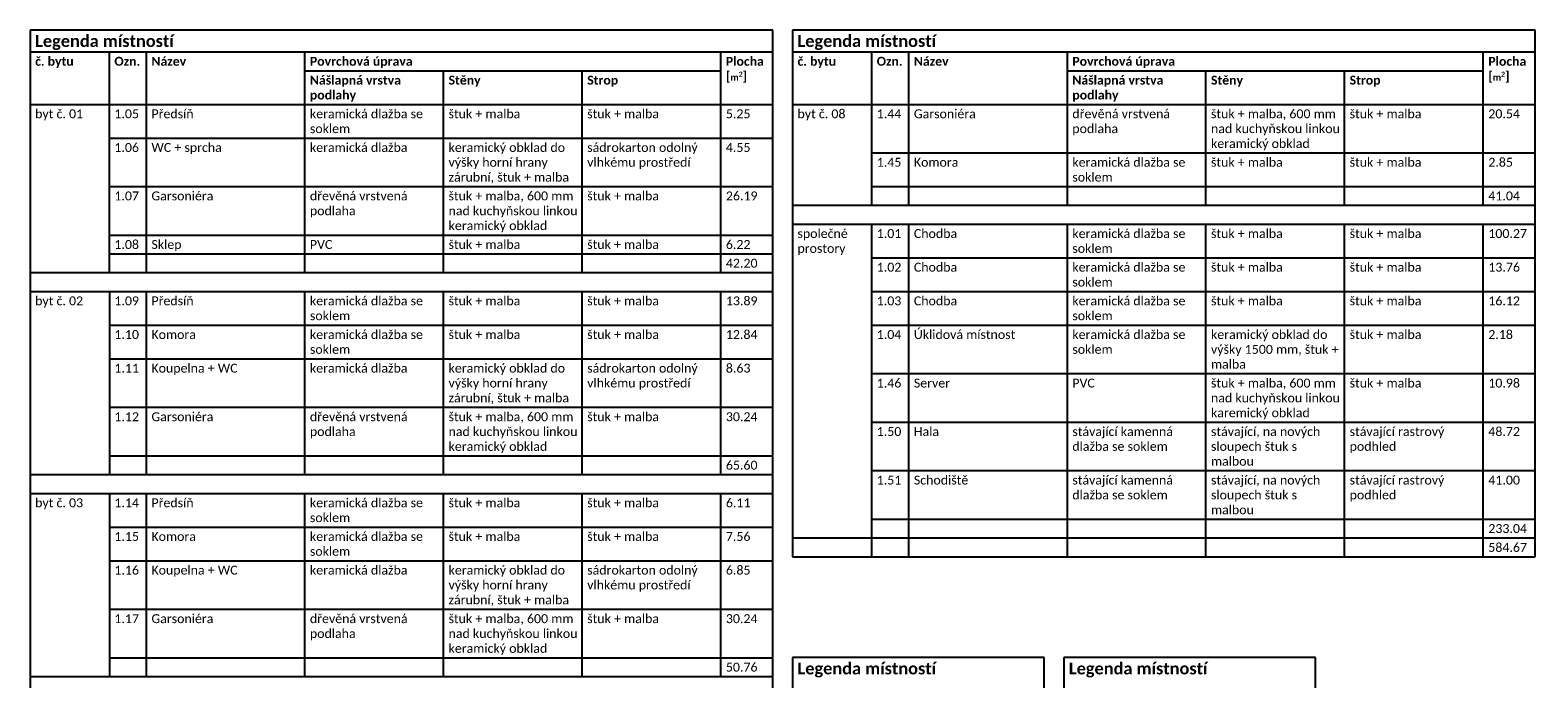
# Model space of a CAD drawing. Header units: millimetres. Extents: x -16871 to 82323, y -2942 to 27689.
# Tile 25 of 25: x 63294 to 82323, y 17514 to 25705. Entities that reach past the tile are written whole.
import ezdxf

# ---------------------------------------------------------------- set-up
doc = ezdxf.new("R2010")
doc.units = ezdxf.units.MM
doc.layers.add('A-SchedObject-G', color=9, linetype='Continuous')
doc.styles.add('TableData', font='calibri.ttf')
doc.styles.add('TableHeader', font='calibrib.ttf')
doc.styles.add('TableSub', font='calibriz.ttf')
doc.styles.add('TableTitle', font='calibrib.ttf')

msp = doc.modelspace()

# ---------------------------------------------------------------- linework, layer by layer
at = {"layer": 'A-SchedObject-G', "linetype": 'Continuous', "lineweight": -3, "ltscale": 300}
for p, q in [((63294, 25705), (63294, 3805)), ((72667, 25705), (63294, 25705)), ((72667, 3805), (72667, 25705)), ((72917, 25705), (72917, 19055)), ((82290, 25705), (72917, 25705)), ((82290, 19055), (82290, 25705)), ((63294, 25430), (72667, 25430)), ((64294, 22643), (64294, 25430)), ((64762, 22643), (64762, 25430)), ((66762, 22643), (66762, 25430)), ((72012, 22643), (72012, 25430)), ((72917, 25430), (82290, 25430)), ((73917, 23493), (73917, 25430)), ((74385, 23493), (74385, 25430)), ((76385, 23493), (76385, 25430)), ((81635, 23493), (81635, 25430)), ((66762, 25193), (72012, 25193)), ((68512, 22643), (68512, 25193)), ((70262, 22643), (70262, 25193)), ((76385, 25193), (81635, 25193)), ((78135, 23493), (78135, 25193)), ((79885, 23493), (79885, 25193)), ((63294, 24768), (72667, 24768)), ((72917, 24768), (82290, 24768)), ((64294, 24343), (72667, 24343)), ((73917, 24155), (82290, 24155)), ((64294, 23730), (72667, 23730)), ((73917, 23730), (82290, 23730)), ((72917, 23493), (82290, 23493)), ((72917, 23255), (82290, 23255)), ((73917, 19055), (73917, 23255)), ((74385, 19055), (74385, 23255)), ((76385, 19055), (76385, 23255)), ((78135, 19055), (78135, 23255)), ((79885, 19055), (79885, 23255)), ((81635, 19055), (81635, 23255)), ((64294, 23118), (72667, 23118)), ((64294, 22880), (72667, 22880)), ((73917, 22830), (82290, 22830)), ((63294, 22643), (72667, 22643)), ((63294, 22405), (72667, 22405)), ((64294, 22405), (64294, 20093)), ((64762, 20093), (64762, 22405)), ((66762, 20093), (66762, 22405)), ((68512, 20093), (68512, 22405)), ((70262, 20093), (70262, 22405)), ((72012, 20093), (72012, 22405)), ((73917, 22405), (82290, 22405)), ((64294, 21980), (72667, 21980)), ((73917, 21980), (82290, 21980)), ((64294, 21555), (72667, 21555)), ((73917, 21368), (82290, 21368)), ((64294, 20943), (72667, 20943)), ((73917, 20755), (82290, 20755)), ((64294, 20330), (72667, 20330)), ((63294, 20093), (72667, 20093)), ((73917, 20143), (82290, 20143)), ((63294, 19855), (72667, 19855)), ((64294, 19855), (64294, 17543)), ((64762, 17543), (64762, 19855)), ((66762, 17543), (66762, 19855)), ((68512, 17543), (68512, 19855)), ((70262, 17543), (70262, 19855)), ((72012, 17543), (72012, 19855)), ((64294, 19430), (72667, 19430)), ((73917, 19530), (82290, 19530)), ((72917, 19293), (82290, 19293)), ((72917, 19055), (82290, 19055)), ((64294, 19005), (72667, 19005)), ((64294, 18393), (72667, 18393)), ((64294, 17780), (72667, 17780)), ((72917, 17783), (72917, 8533)), ((76092, 17783), (72917, 17783)), ((76092, 8533), (76092, 17783)), ((76342, 17783), (76342, 13045)), ((79517, 17783), (76342, 17783)), ((79517, 13045), (79517, 17783)), ((63294, 17543), (72667, 17543))]:
    msp.add_line(p, q, dxfattribs=at)

# ---------------------------------------------------------------- texts
at = {"layer": 'A-SchedObject-G', "linetype": 'Continuous', "lineweight": -3, "ltscale": 300, "attachment_point": 1}
for s, insert, char_height, width, style in [('Legenda místností', (63357, 25643), 150, 9247.74, 'TableTitle'), ('Legenda místností', (72979, 25643), 150, 9247.74, 'TableTitle'), ('č. bytu', (63357, 25368), 112.5, 875, 'TableHeader'), ('Ozn.', (64357, 25368), 112.5, 343.13, 'TableHeader'), ('Název', (64825, 25368), 112.5, 1875, 'TableHeader'), ('Povrchová úprava', (66825, 25368), 112.5, 5125, 'TableHeader'), ('Plocha\\P[{\\H.75x;m\\H0.75x;\\A2;2}]', (72075, 25368), 112.5, 529.62, 'TableHeader'), ('č. bytu', (72979, 25368), 112.5, 875, 'TableHeader'), ('Ozn.', (73979, 25368), 112.5, 343.13, 'TableHeader'), ('Název', (74448, 25368), 112.5, 1875, 'TableHeader'), ('Povrchová úprava', (76448, 25368), 112.5, 5125, 'TableHeader'), ('Plocha\\P[{\\H.75x;m\\H0.75x;\\A2;2}]', (81698, 25368), 112.5, 529.62, 'TableHeader'), ('Nášlapná vrstva\\Ppodlahy', (66825, 25130), 112.5, 1625, 'TableHeader'), ('Stěny', (68575, 25130), 112.5, 1625, 'TableHeader'), ('Strop', (70325, 25130), 112.5, 1625, 'TableHeader'), ('Nášlapná vrstva\\Ppodlahy', (76448, 25130), 112.5, 1625, 'TableHeader'), ('Stěny', (78198, 25130), 112.5, 1625, 'TableHeader'), ('Strop', (79948, 25130), 112.5, 1625, 'TableHeader'), ('byt č. 01', (63357, 24705), 112.5, 875, 'TableData'), ('1.05', (64357, 24705), 112.5, 343.13, 'TableData'), ('Předsíň', (64825, 24705), 112.5, 1875, 'TableData'), ('keramická dlažba se soklem', (66825, 24705), 112.5, 1625, 'TableData'), ('štuk + malba', (68575, 24705), 112.5, 1625, 'TableData'), ('štuk + malba', (70325, 24705), 112.5, 1625, 'TableData'), ('5.25', (72075, 24705), 112.5, 529.62, 'TableData'), ('byt č. 08', (72979, 24705), 112.5, 875, 'TableData'), ('1.44', (73979, 24705), 112.5, 343.13, 'TableData'), ('Garsoniéra', (74448, 24705), 112.5, 1875, 'TableData'), ('dřevěná vrstvená podlaha', (76448, 24705), 112.5, 1625, 'TableData'), ('štuk + malba, 600 mm nad kuchyňskou linkou keramický obklad', (78198, 24705), 112.5, 1625, 'TableData'), ('štuk + malba', (79948, 24705), 112.5, 1625, 'TableData'), ('20.54', (81698, 24705), 112.5, 529.62, 'TableData'), ('1.06', (64357, 24280), 112.5, 343.13, 'TableData'), ('WC + sprcha', (64825, 24280), 112.5, 1875, 'TableData'), ('keramická dlažba', (66825, 24280), 112.5, 1625, 'TableData'), ('keramický obklad do výšky horní hrany zárubní, štuk + malba', (68575, 24280), 112.5, 1625, 'TableData'), ('sádrokarton odolný vlhkému prostředí', (70325, 24280), 112.5, 1625, 'TableData'), ('4.55', (72075, 24280), 112.5, 529.62, 'TableData'), ('1.45', (73979, 24093), 112.5, 343.13, 'TableData'), ('Komora', (74448, 24093), 112.5, 1875, 'TableData'), ('keramická dlažba se soklem', (76448, 24093), 112.5, 1625, 'TableData'), ('štuk + malba', (78198, 24093), 112.5, 1625, 'TableData'), ('štuk + malba', (79948, 24093), 112.5, 1625, 'TableData'), ('2.85', (81698, 24093), 112.5, 529.62, 'TableData'), ('1.07', (64357, 23668), 112.5, 343.13, 'TableData'), ('Garsoniéra', (64825, 23668), 112.5, 1875, 'TableData'), ('dřevěná vrstvená podlaha', (66825, 23668), 112.5, 1625, 'TableData'), ('štuk + malba, 600 mm nad kuchyňskou linkou keramický obklad', (68575, 23668), 112.5, 1625, 'TableData'), ('štuk + malba', (70325, 23668), 112.5, 1625, 'TableData'), ('26.19', (72075, 23668), 112.5, 529.62, 'TableData'), ('41.04', (81698, 23668), 112.5, 529.62, 'TableSub'), ('1.08', (64357, 23055), 112.5, 343.13, 'TableData'), ('Sklep', (64825, 23055), 112.5, 1875, 'TableData'), ('PVC', (66825, 23055), 112.5, 1625, 'TableData'), ('štuk + malba', (68575, 23055), 112.5, 1625, 'TableData'), ('štuk + malba', (70325, 23055), 112.5, 1625, 'TableData'), ('6.22', (72075, 23055), 112.5, 529.62, 'TableData'), ('společné prostory', (72979, 23193), 112.5, 875, 'TableData'), ('1.01', (73979, 23193), 112.5, 343.13, 'TableData'), ('Chodba', (74448, 23193), 112.5, 1875, 'TableData'), ('keramická dlažba se soklem', (76448, 23193), 112.5, 1625, 'TableData'), ('štuk + malba', (78198, 23193), 112.5, 1625, 'TableData'), ('štuk + malba', (79948, 23193), 112.5, 1625, 'TableData'), ('100.27', (81698, 23193), 112.5, 529.62, 'TableData'), ('42.20', (72075, 22818), 112.5, 529.62, 'TableSub'), ('1.02', (73979, 22768), 112.5, 343.13, 'TableData'), ('Chodba', (74448, 22768), 112.5, 1875, 'TableData'), ('keramická dlažba se soklem', (76448, 22768), 112.5, 1625, 'TableData'), ('štuk + malba', (78198, 22768), 112.5, 1625, 'TableData'), ('štuk + malba', (79948, 22768), 112.5, 1625, 'TableData'), ('13.76', (81698, 22768), 112.5, 529.62, 'TableData'), ('byt č. 02', (63357, 22343), 112.5, 875, 'TableData'), ('1.09', (64357, 22343), 112.5, 343.13, 'TableData'), ('Předsíň', (64825, 22343), 112.5, 1875, 'TableData'), ('keramická dlažba se soklem', (66825, 22343), 112.5, 1625, 'TableData'), ('štuk + malba', (68575, 22343), 112.5, 1625, 'TableData'), ('štuk + malba', (70325, 22343), 112.5, 1625, 'TableData'), ('13.89', (72075, 22343), 112.5, 529.62, 'TableData'), ('1.03', (73979, 22343), 112.5, 343.13, 'TableData'), ('Chodba', (74448, 22343), 112.5, 1875, 'TableData'), ('keramická dlažba se soklem', (76448, 22343), 112.5, 1625, 'TableData'), ('štuk + malba', (78198, 22343), 112.5, 1625, 'TableData'), ('štuk + malba', (79948, 22343), 112.5, 1625, 'TableData'), ('16.12', (81698, 22343), 112.5, 529.62, 'TableData'), ('1.10', (64357, 21918), 112.5, 343.13, 'TableData'), ('Komora', (64825, 21918), 112.5, 1875, 'TableData'), ('keramická dlažba se soklem', (66825, 21918), 112.5, 1625, 'TableData'), ('štuk + malba', (68575, 21918), 112.5, 1625, 'TableData'), ('štuk + malba', (70325, 21918), 112.5, 1625, 'TableData'), ('12.84', (72075, 21918), 112.5, 529.62, 'TableData'), ('1.04', (73979, 21918), 112.5, 343.13, 'TableData'), ('Úklidová místnost', (74448, 21918), 112.5, 1875, 'TableData'), ('keramická dlažba se soklem', (76448, 21918), 112.5, 1625, 'TableData'), ('keramický obklad do výšky 1500 mm, štuk + malba', (78198, 21918), 112.5, 1625, 'TableData'), ('štuk + malba', (79948, 21918), 112.5, 1625, 'TableData'), ('2.18', (81698, 21918), 112.5, 529.62, 'TableData'), ('keramická dlažba', (66825, 21493), 112.5, 1625, 'TableData'), ('keramický obklad do výšky horní hrany zárubní, štuk + malba', (68575, 21493), 112.5, 1625, 'TableData'), ('sádrokarton odolný vlhkému prostředí', (70325, 21493), 112.5, 1625, 'TableData'), ('1.11', (64357, 21493), 112.5, 343.13, 'TableData'), ('Koupelna + WC', (64825, 21493), 112.5, 1875, 'TableData'), ('8.63', (72075, 21493), 112.5, 529.62, 'TableData'), ('štuk + malba, 600 mm nad kuchyňskou linkou karemický obklad', (78198, 21305), 112.5, 1625, 'TableData'), ('štuk + malba', (79948, 21305), 112.5, 1625, 'TableData'), ('1.46', (73979, 21305), 112.5, 343.13, 'TableData'), ('Server', (74448, 21305), 112.5, 1875, 'TableData'), ('PVC', (76448, 21305), 112.5, 1625, 'TableData'), ('10.98', (81698, 21305), 112.5, 529.62, 'TableData'), ('1.12', (64357, 20880), 112.5, 343.13, 'TableData'), ('Garsoniéra', (64825, 20880), 112.5, 1875, 'TableData'), ('dřevěná vrstvená podlaha', (66825, 20880), 112.5, 1625, 'TableData'), ('štuk + malba, 600 mm nad kuchyňskou linkou keramický obklad', (68575, 20880), 112.5, 1625, 'TableData'), ('štuk + malba', (70325, 20880), 112.5, 1625, 'TableData'), ('30.24', (72075, 20880), 112.5, 529.62, 'TableData'), ('1.50', (73979, 20693), 112.5, 343.13, 'TableData'), ('Hala', (74448, 20693), 112.5, 1875, 'TableData'), ('stávající kamenná dlažba se soklem', (76448, 20693), 112.5, 1625, 'TableData'), ('stávající, na nových sloupech štuk s malbou', (78198, 20693), 112.5, 1625, 'TableData'), ('stávající rastrový podhled', (79948, 20693), 112.5, 1625, 'TableData'), ('48.72', (81698, 20693), 112.5, 529.62, 'TableData'), ('65.60', (72075, 20268), 112.5, 529.62, 'TableSub'), ('1.51', (73979, 20080), 112.5, 343.13, 'TableData'), ('Schodiště', (74448, 20080), 112.5, 1875, 'TableData'), ('stávající kamenná dlažba se soklem', (76448, 20080), 112.5, 1625, 'TableData'), ('stávající, na nových sloupech štuk s malbou', (78198, 20080), 112.5, 1625, 'TableData'), ('stávající rastrový podhled', (79948, 20080), 112.5, 1625, 'TableData'), ('41.00', (81698, 20080), 112.5, 529.62, 'TableData'), ('byt č. 03', (63357, 19793), 112.5, 875, 'TableData'), ('1.14', (64357, 19793), 112.5, 343.13, 'TableData'), ('Předsíň', (64825, 19793), 112.5, 1875, 'TableData'), ('keramická dlažba se soklem', (66825, 19793), 112.5, 1625, 'TableData'), ('štuk + malba', (68575, 19793), 112.5, 1625, 'TableData'), ('štuk + malba', (70325, 19793), 112.5, 1625, 'TableData'), ('6.11', (72075, 19793), 112.5, 529.62, 'TableData'), ('233.04', (81698, 19468), 112.5, 529.62, 'TableSub'), ('1.15', (64357, 19368), 112.5, 343.13, 'TableData'), ('Komora', (64825, 19368), 112.5, 1875, 'TableData'), ('keramická dlažba se soklem', (66825, 19368), 112.5, 1625, 'TableData'), ('štuk + malba', (68575, 19368), 112.5, 1625, 'TableData'), ('štuk + malba', (70325, 19368), 112.5, 1625, 'TableData'), ('7.56', (72075, 19368), 112.5, 529.62, 'TableData'), ('584.67', (81698, 19230), 112.5, 529.62, 'TableSub'), ('1.16', (64357, 18943), 112.5, 343.13, 'TableData'), ('Koupelna + WC', (64825, 18943), 112.5, 1875, 'TableData'), ('keramická dlažba', (66825, 18943), 112.5, 1625, 'TableData'), ('keramický obklad do výšky horní hrany zárubní, štuk + malba', (68575, 18943), 112.5, 1625, 'TableData'), ('sádrokarton odolný vlhkému prostředí', (70325, 18943), 112.5, 1625, 'TableData'), ('6.85', (72075, 18943), 112.5, 529.62, 'TableData'), ('1.17', (64357, 18330), 112.5, 343.13, 'TableData'), ('Garsoniéra', (64825, 18330), 112.5, 1875, 'TableData'), ('dřevěná vrstvená podlaha', (66825, 18330), 112.5, 1625, 'TableData'), ('štuk + malba, 600 mm nad kuchyňskou linkou keramický obklad', (68575, 18330), 112.5, 1625, 'TableData'), ('štuk + malba', (70325, 18330), 112.5, 1625, 'TableData'), ('30.24', (72075, 18330), 112.5, 529.62, 'TableData'), ('50.76', (72075, 17718), 112.5, 529.62, 'TableSub'), ('Legenda místností', (72979, 17720), 150, 3049.92, 'TableTitle'), ('Legenda místností', (76404, 17720), 150, 3049.92, 'TableTitle')]:
    msp.add_mtext(s, dxfattribs=dict(at, insert=insert, char_height=char_height, width=width, style=style))

doc.saveas('drawing.dxf')
